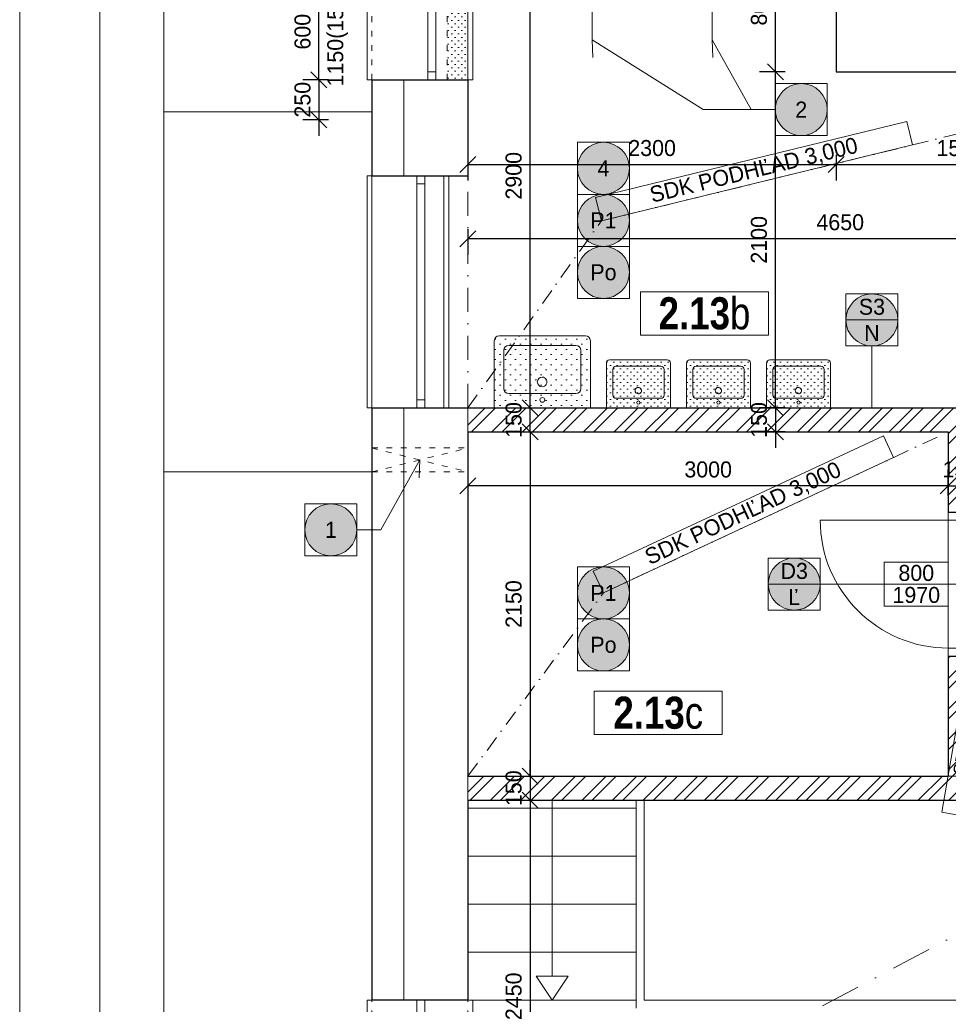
# Model space of a CAD drawing. Header units: millimetres. Extents: x -65956 to 5894746, y -14679 to 163521.
# Tile 3 of 89: x -65956 to -60156, y -6562 to -412. Entities that reach past the tile are written whole.
import ezdxf

# ---------------------------------------------------------------- set-up
doc = ezdxf.new("R2010")
doc.units = ezdxf.units.MM
for name, pattern in [('__$$DASHDOT$$', [10.01, 5, -2.5, 0.01, -2.5]), ('ACAD_ISO03W100', [30, 12, -18]), ('ČERCHOVANÁ', [1, 0.5, -0.25, 0, -0.25])]:
    doc.linetypes.add(name, pattern=pattern)
doc.layers.get('0').update_dxf_attribs({"lineweight": 5})
doc.layers.get('Defpoints').update_dxf_attribs({"color": 2, "lineweight": 30})
doc.layers.add('- pomocna', color=232, linetype='Continuous', lineweight=0, plot=False)
doc.layers.add('- pomocná oramovanie', color=245, linetype='Continuous', lineweight=0, plot=False)
for name, color, linetype, lineweight in [('- popis', 7, 'Continuous', 0), ('- zariadenie', 30, 'Continuous', 0), ('Bodko ciarkovana T', 200, 'ČERCHOVANÁ', 0), ('H popisky', 30, 'Continuous', 25), ('H stavba', 82, 'Continuous', 30), ('KOTY', 51, 'Continuous', 5), ('m_popis', 7, 'Continuous', 0), ('otvor', 163, 'Continuous', 5), ('RE-nove', 10, 'Continuous', 0), ('Tbč stavba', 4, 'ČERCHOVANÁ', 0), ('Tč stavba', 7, 'ACAD_ISO03W100', 5), ('VT kóty', 51, 'Continuous', 5), ('VT sanita', 210, 'Continuous', 5), ('VT šrafy', 253, 'Continuous', 9)]:
    doc.layers.add(name, color=color, linetype=linetype, lineweight=lineweight)
doc.styles.add('1-100_te_2mm_200', font='technic_.ttf', dxfattribs={"height": 200})
doc.styles.add('1-20_ce_5mm_100', font='GOTHIC.TTF', dxfattribs={"height": 100})
doc.styles.add('1-50_ce_2mm_100', font='GOTHIC.TTF', dxfattribs={"height": 100})
doc.dimstyles.new('technic_1-100', dxfattribs={"dimtxt": 200, "dimasz": 240, "dimexe": 300, "dimexo": 200, "dimgap": 100, "dimtad": 1, "dimdec": 1, "dimrnd": 0.5, "dimtxsty": '1-100_te_2mm_200', "dimblk": 'OBLIQUE', "dimcen": 2.5, "dimclrd": 256, "dimclrt": 256, "dimadec": 0, "dimazin": 0, "dimtfac": 1, "dimtdec": 1, "dimtix": 1, "dimtmove": 1, "dimatfit": 3, "dimldrblk": 'OBLIQUE', "dimfxl": 400, "dimfxlon": 1, "dimarcsym": 0})
pattern_1 = [(45, (0, -10810.44), (-95.45942, 95.45942), []), (45, (63.64, -10810.44), (-95.45942, 95.45942), [])]

# ---------------------------------------------------------------- blocks, each defined once
blk = doc.blocks.new('_Oblique')
at = {"color": 0, "linetype": 'ByBlock', "lineweight": -2}
blk.add_line((-0.5, -0.5), (0.5, 0.5), dxfattribs=at)
blk = doc.blocks.new('*D706')
at = {"layer": 'Defpoints', "color": 0, "transparency": 16777216}
for p in [(-62768, 63.3), (-60856, 63.3), (-63156, -2836.7)]:
    blk.add_point(p, dxfattribs=at)
at = {"layer": 'KOTY', "color": 0, "lineweight": -2, "transparency": 16777216}
for p, q in [((-62708, 63.3), (-62868, 63.3)), ((-62828, -2836.7), (-62668, -2836.7))]:
    blk.add_line(p, q, dxfattribs=at)
at = {"layer": 'KOTY', "lineweight": -2, "transparency": 16777216}
blk.add_line((-62768, -2836.7), (-62768, 63.3), dxfattribs=at)
at = {"layer": 'KOTY', "lineweight": -2, "transparency": 16777216, "xscale": 100, "yscale": 100, "zscale": 100}
for p, rotation in [((-62768, 63.3), 90), ((-62768, -2836.7), 270)]:
    blk.add_blockref('_Oblique', p, dxfattribs=dict(at, rotation=rotation))
at = {"layer": 'KOTY', "transparency": 16777216, "insert": (-62870.6, -1386.7), "char_height": 100, "attachment_point": 5, "rotation": 90, "style": '1-20_ce_5mm_100'}
blk.add_mtext('2900', dxfattribs=at)
blk = doc.blocks.new('*D707')
at = {"layer": 'Defpoints', "color": 0, "transparency": 16777216}
for p in [(-63156, -1386.7), (-63156, -3324.1), (-60156, -5136.7)]:
    blk.add_point(p, dxfattribs=at)
at = {"layer": 'KOTY', "color": 0, "lineweight": -2, "transparency": 16777216}
for p, q in [((-60156, -3384.1), (-60156, -3224.1)), ((-63156, -3264.1), (-63156, -3424.1))]:
    blk.add_line(p, q, dxfattribs=at)
at = {"layer": 'KOTY', "lineweight": -2, "transparency": 16777216}
blk.add_line((-60156, -3324.1), (-63156, -3324.1), dxfattribs=at)
at = {"layer": 'KOTY', "lineweight": -2, "transparency": 16777216, "xscale": 100, "yscale": 100, "zscale": 100, "rotation": 180}
blk.add_blockref('_Oblique', (-63156, -3324.1), dxfattribs=at)
at = {"layer": 'KOTY', "lineweight": -2, "transparency": 16777216, "xscale": 100, "yscale": 100, "zscale": 100}
blk.add_blockref('_Oblique', (-60156, -3324.1), dxfattribs=at)
at = {"layer": 'KOTY', "transparency": 16777216, "insert": (-61656, -3221.5), "char_height": 100, "attachment_point": 5, "style": '1-20_ce_5mm_100'}
blk.add_mtext('3000', dxfattribs=at)
blk = doc.blocks.new('*D708')
at = {"layer": 'Defpoints', "color": 0, "transparency": 16777216}
for p in [(-60856, -736.7), (-63156, -786.7), (-60856, -1316.4)]:
    blk.add_point(p, dxfattribs=at)
at = {"layer": 'KOTY', "color": 0, "lineweight": -2, "transparency": 16777216}
for p, q in [((-63156, -1256.4), (-63156, -1416.4)), ((-60856, -1256.4), (-60856, -1416.4))]:
    blk.add_line(p, q, dxfattribs=at)
at = {"layer": 'KOTY', "lineweight": -2, "transparency": 16777216}
blk.add_line((-63156, -1316.4), (-60856, -1316.4), dxfattribs=at)
at = {"layer": 'KOTY', "lineweight": -2, "transparency": 16777216, "xscale": 100, "yscale": 100, "zscale": 100, "rotation": 180}
blk.add_blockref('_Oblique', (-63156, -1316.4), dxfattribs=at)
at = {"layer": 'KOTY', "lineweight": -2, "transparency": 16777216, "xscale": 100, "yscale": 100, "zscale": 100}
blk.add_blockref('_Oblique', (-60856, -1316.4), dxfattribs=at)
at = {"layer": 'KOTY', "transparency": 16777216, "insert": (-62006, -1213.9), "char_height": 100, "attachment_point": 5, "style": '1-20_ce_5mm_100'}
blk.add_mtext('2300', dxfattribs=at)
blk = doc.blocks.new('*D709')
at = {"layer": 'Defpoints', "color": 0, "transparency": 16777216}
for p in [(-60856, -736.7), (-59306, -736.7), (-59306, -1316.4)]:
    blk.add_point(p, dxfattribs=at)
at = {"layer": 'KOTY', "color": 0, "lineweight": -2, "transparency": 16777216}
for p, q in [((-60856, -1256.4), (-60856, -1416.4)), ((-59306, -1256.4), (-59306, -1416.4))]:
    blk.add_line(p, q, dxfattribs=at)
at = {"layer": 'KOTY', "lineweight": -2, "transparency": 16777216}
blk.add_line((-60856, -1316.4), (-59306, -1316.4), dxfattribs=at)
at = {"layer": 'KOTY', "lineweight": -2, "transparency": 16777216, "xscale": 100, "yscale": 100, "zscale": 100, "rotation": 180}
blk.add_blockref('_Oblique', (-60856, -1316.4), dxfattribs=at)
at = {"layer": 'KOTY', "lineweight": -2, "transparency": 16777216, "xscale": 100, "yscale": 100, "zscale": 100}
blk.add_blockref('_Oblique', (-59306, -1316.4), dxfattribs=at)
at = {"layer": 'KOTY', "transparency": 16777216, "insert": (-60081, -1213.9), "char_height": 100, "attachment_point": 5, "style": '1-20_ce_5mm_100'}
blk.add_mtext('1550', dxfattribs=at)
blk = doc.blocks.new('*D710')
at = {"layer": 'Defpoints', "color": 0, "transparency": 16777216}
for p in [(-60706, -2836.7), (-61235.9, -2986.7), (-60706, -2986.7)]:
    blk.add_point(p, dxfattribs=at)
at = {"layer": 'KOTY', "lineweight": -2, "transparency": 16777216}
for p, q in [((-61235.9, -2836.7), (-61235.9, -2736.7)), ((-61235.9, -2836.7), (-61235.9, -2986.7)), ((-61235.9, -2986.7), (-61235.9, -3086.7))]:
    blk.add_line(p, q, dxfattribs=at)
at = {"layer": 'KOTY', "color": 0, "lineweight": -2, "transparency": 16777216}
for p, q in [((-61175.9, -2836.7), (-61335.9, -2836.7)), ((-61175.9, -2986.7), (-61335.9, -2986.7))]:
    blk.add_line(p, q, dxfattribs=at)
at = {"layer": 'KOTY', "lineweight": -2, "transparency": 16777216, "xscale": 100, "yscale": 100, "zscale": 100}
for p, rotation in [((-61235.9, -2836.7), 270), ((-61235.9, -2986.7), 90)]:
    blk.add_blockref('_Oblique', p, dxfattribs=dict(at, rotation=rotation))
at = {"layer": 'KOTY', "transparency": 16777216, "insert": (-61338.5, -2911.7), "char_height": 100, "attachment_point": 5, "rotation": 90, "style": '1-20_ce_5mm_100'}
blk.add_mtext('150', dxfattribs=at)
blk = doc.blocks.new('*D711')
at = {"layer": 'Defpoints', "color": 0, "transparency": 16777216}
for p in [(-63156, -2986.7), (-63156, -5136.7), (-62768, -5136.7)]:
    blk.add_point(p, dxfattribs=at)
at = {"layer": 'KOTY', "color": 0, "lineweight": -2, "transparency": 16777216}
for p, q in [((-62828, -2986.7), (-62668, -2986.7)), ((-62828, -5136.7), (-62668, -5136.7))]:
    blk.add_line(p, q, dxfattribs=at)
at = {"layer": 'KOTY', "lineweight": -2, "transparency": 16777216}
blk.add_line((-62768, -2986.7), (-62768, -5136.7), dxfattribs=at)
at = {"layer": 'KOTY', "lineweight": -2, "transparency": 16777216, "xscale": 100, "yscale": 100, "zscale": 100}
for p, rotation in [((-62768, -2986.7), 90), ((-62768, -5136.7), 270)]:
    blk.add_blockref('_Oblique', p, dxfattribs=dict(at, rotation=rotation))
at = {"layer": 'KOTY', "transparency": 16777216, "insert": (-62870.6, -4061.7), "char_height": 100, "attachment_point": 5, "rotation": 90, "style": '1-20_ce_5mm_100'}
blk.add_mtext('2150', dxfattribs=at)
blk = doc.blocks.new('*D712')
at = {"layer": 'Defpoints', "color": 0, "transparency": 16777216}
for p in [(-63156, -5136.7), (-63156, -5286.7), (-62768, -5286.7)]:
    blk.add_point(p, dxfattribs=at)
at = {"layer": 'KOTY', "lineweight": -2, "transparency": 16777216}
for p, q in [((-62768, -5136.7), (-62768, -5036.7)), ((-62768, -5136.7), (-62768, -5286.7)), ((-62768, -5286.7), (-62768, -5386.7))]:
    blk.add_line(p, q, dxfattribs=at)
at = {"layer": 'KOTY', "color": 0, "lineweight": -2, "transparency": 16777216}
for p, q in [((-62828, -5136.7), (-62668, -5136.7)), ((-62828, -5286.7), (-62668, -5286.7))]:
    blk.add_line(p, q, dxfattribs=at)
at = {"layer": 'KOTY', "lineweight": -2, "transparency": 16777216, "xscale": 100, "yscale": 100, "zscale": 100}
for p, rotation in [((-62768, -5136.7), 270), ((-62768, -5286.7), 90)]:
    blk.add_blockref('_Oblique', p, dxfattribs=dict(at, rotation=rotation))
at = {"layer": 'KOTY', "transparency": 16777216, "insert": (-62870.6, -5211.7), "char_height": 100, "attachment_point": 5, "rotation": 90, "style": '1-20_ce_5mm_100'}
blk.add_mtext('150', dxfattribs=at)
blk = doc.blocks.new('*D713')
at = {"layer": 'Defpoints', "color": 0, "transparency": 16777216}
for p in [(-63156, -5286.7), (-63156, -7736.7), (-62768, -7736.7)]:
    blk.add_point(p, dxfattribs=at)
at = {"layer": 'KOTY', "color": 0, "lineweight": -2, "transparency": 16777216}
for p, q in [((-62828, -5286.7), (-62668, -5286.7)), ((-62828, -7736.7), (-62668, -7736.7))]:
    blk.add_line(p, q, dxfattribs=at)
at = {"layer": 'KOTY', "lineweight": -2, "transparency": 16777216}
blk.add_line((-62768, -5286.7), (-62768, -7736.7), dxfattribs=at)
at = {"layer": 'KOTY', "lineweight": -2, "transparency": 16777216, "xscale": 100, "yscale": 100, "zscale": 100}
for p, rotation in [((-62768, -5286.7), 90), ((-62768, -7736.7), 270)]:
    blk.add_blockref('_Oblique', p, dxfattribs=dict(at, rotation=rotation))
at = {"layer": 'KOTY', "transparency": 16777216, "insert": (-62870.6, -6511.7), "char_height": 100, "attachment_point": 5, "rotation": 90, "style": '1-20_ce_5mm_100'}
blk.add_mtext('2450', dxfattribs=at)
blk = doc.blocks.new('*T457')
at = {"layer": 'Defpoints', "color": 8, "linetype": 'ByBlock', "lineweight": 0, "transparency": 16777216}
for p, q in [((0, 0), (800, 0)), ((0, 0), (0, -270.7)), ((800, 0), (800, -270.7)), ((0, -270.7), (800, -270.7))]:
    blk.add_line(p, q, dxfattribs=at)
at = {"layer": 'H popisky', "color": 0, "transparency": 16777216, "insert": (400, -135.3), "char_height": 200, "width": 796, "attachment_point": 5, "style": '1-50_ce_2mm_100'}
blk.add_mtext('{\\fTechnicLite|b1|i0|c2|p2;\\C256;2.13\\fArial Narrow|b0|i0|c238|p34;c}', dxfattribs=at)
blk = doc.blocks.new('*D741')
at = {"layer": 'Defpoints', "color": 0, "transparency": 16777216}
for p in [(-64086.7, -186.7), (-63756, -186.7), (-63756, -786.7)]:
    blk.add_point(p, dxfattribs=at)
at = {"layer": 'KOTY', "lineweight": -2, "transparency": 16777216}
for p, q in [((-64086.7, -186.7), (-64086.7, -86.7)), ((-64086.7, -786.7), (-64086.7, -186.7)), ((-64086.7, -786.7), (-64086.7, -886.7))]:
    blk.add_line(p, q, dxfattribs=at)
at = {"layer": 'KOTY', "color": 0, "lineweight": -2, "transparency": 16777216}
for p, q in [((-64026.7, -186.7), (-64186.7, -186.7)), ((-64026.7, -786.7), (-64186.7, -786.7))]:
    blk.add_line(p, q, dxfattribs=at)
at = {"layer": 'KOTY', "lineweight": -2, "transparency": 16777216, "xscale": 100, "yscale": 100, "zscale": 100}
for p, rotation in [((-64086.7, -186.7), 270), ((-64086.7, -786.7), 90)]:
    blk.add_blockref('_Oblique', p, dxfattribs=dict(at, rotation=rotation))
at = {"layer": 'KOTY', "transparency": 16777216, "char_height": 100, "attachment_point": 5, "rotation": 90, "style": '1-20_ce_5mm_100'}
for s, insert in [('1150(1500)', (-63970, -486.7)), ('600', (-64189.2, -486.7))]:
    blk.add_mtext(s, dxfattribs=dict(at, insert=insert))
blk = doc.blocks.new('*D743')
at = {"layer": 'Defpoints', "color": 0, "transparency": 16777216}
for p in [(-63756, -786.7), (-64086.7, -1036.7), (-63156, -1036.7)]:
    blk.add_point(p, dxfattribs=at)
at = {"layer": 'KOTY', "lineweight": -2, "transparency": 16777216}
for p, q in [((-64086.7, -786.7), (-64086.7, -686.7)), ((-64086.7, -786.7), (-64086.7, -1036.7)), ((-64086.7, -1036.7), (-64086.7, -1136.7))]:
    blk.add_line(p, q, dxfattribs=at)
at = {"layer": 'KOTY', "color": 0, "lineweight": -2, "transparency": 16777216}
for p, q in [((-64026.7, -786.7), (-64186.7, -786.7)), ((-64026.7, -1036.7), (-64186.7, -1036.7))]:
    blk.add_line(p, q, dxfattribs=at)
at = {"layer": 'KOTY', "lineweight": -2, "transparency": 16777216, "xscale": 100, "yscale": 100, "zscale": 100}
for p, rotation in [((-64086.7, -786.7), 270), ((-64086.7, -1036.7), 90)]:
    blk.add_blockref('_Oblique', p, dxfattribs=dict(at, rotation=rotation))
at = {"layer": 'KOTY', "transparency": 16777216, "insert": (-64189.2, -911.7), "char_height": 100, "attachment_point": 5, "rotation": 90, "style": '1-20_ce_5mm_100'}
blk.add_mtext('250', dxfattribs=at)
blk = doc.blocks.new('u 600x450')
for p, q in [((300, 0), (-300, 0)), ((-300, 0), (-300, -420)), ((300, -420), (300, 0)), ((-240, -120), (-240, -360)), ((210, -90), (-210, -90)), ((240, -360), (240, -120)), ((-210, -390), (210, -390)), ((-270, -450), (270, -450))]:
    blk.add_line(p, q)
blk.add_circle((0, -50), 15)
for centre, start, end in [((-210, -120), 90, 180), ((210, -120), 360, 90), ((-210, -360), 180, 270), ((210, -360), 270, 360), ((-270, -420), 180, 270), ((270, -420), 270, 360)]:
    blk.add_arc(centre, 30, start, end)
for start_param, end_param in [(4.457203, 7.598795), (1.31561, 4.457203)]:
    blk.add_ellipse((-1.3, -162.4), major_axis=(-29, -7.6), ratio=1, start_param=start_param, end_param=end_param)
blk = doc.blocks.new('*D759')
at = {"layer": 'Defpoints', "color": 0, "transparency": 16777216}
for p in [(-61235.9, -736.7), (-60856, -736.7), (-60706, -2836.7)]:
    blk.add_point(p, dxfattribs=at)
at = {"layer": 'KOTY', "color": 0, "lineweight": -2, "transparency": 16777216}
for p, q in [((-61175.9, -736.7), (-61335.9, -736.7)), ((-61175.9, -2836.7), (-61335.9, -2836.7))]:
    blk.add_line(p, q, dxfattribs=at)
at = {"layer": 'KOTY', "lineweight": -2, "transparency": 16777216}
blk.add_line((-61235.9, -2836.7), (-61235.9, -736.7), dxfattribs=at)
at = {"layer": 'KOTY', "lineweight": -2, "transparency": 16777216, "xscale": 100, "yscale": 100, "zscale": 100}
for p, rotation in [((-61235.9, -736.7), 90), ((-61235.9, -2836.7), 270)]:
    blk.add_blockref('_Oblique', p, dxfattribs=dict(at, rotation=rotation))
at = {"layer": 'KOTY', "transparency": 16777216, "insert": (-61338.5, -1786.7), "char_height": 100, "attachment_point": 5, "rotation": 90, "style": '1-20_ce_5mm_100'}
blk.add_mtext('2100', dxfattribs=at)
blk = doc.blocks.new('*D760')
at = {"layer": 'Defpoints', "color": 0, "transparency": 16777216}
for p in [(-61235.9, 63.3), (-60856, 63.3), (-60856, -736.7)]:
    blk.add_point(p, dxfattribs=at)
at = {"layer": 'KOTY', "color": 0, "lineweight": -2, "transparency": 16777216}
for p, q in [((-61175.9, 63.3), (-61335.9, 63.3)), ((-61175.9, -736.7), (-61335.9, -736.7))]:
    blk.add_line(p, q, dxfattribs=at)
at = {"layer": 'KOTY', "lineweight": -2, "transparency": 16777216}
blk.add_line((-61235.9, -736.7), (-61235.9, 63.3), dxfattribs=at)
at = {"layer": 'KOTY', "lineweight": -2, "transparency": 16777216, "xscale": 100, "yscale": 100, "zscale": 100}
for p, rotation in [((-61235.9, 63.3), 90), ((-61235.9, -736.7), 270)]:
    blk.add_blockref('_Oblique', p, dxfattribs=dict(at, rotation=rotation))
at = {"layer": 'KOTY', "transparency": 16777216, "insert": (-61338.5, -336.7), "char_height": 100, "attachment_point": 5, "rotation": 90, "style": '1-20_ce_5mm_100'}
blk.add_mtext('800', dxfattribs=at)
blk = doc.blocks.new('*D761')
at = {"layer": 'Defpoints', "color": 0, "transparency": 16777216}
for p in [(-58506, -736.7), (-63156, -786.7), (-63156, -1780.2)]:
    blk.add_point(p, dxfattribs=at)
at = {"layer": 'KOTY', "color": 0, "lineweight": -2, "transparency": 16777216}
for p, q in [((-63156, -1720.2), (-63156, -1880.2)), ((-58506, -1720.2), (-58506, -1880.2))]:
    blk.add_line(p, q, dxfattribs=at)
at = {"layer": 'KOTY', "lineweight": -2, "transparency": 16777216}
blk.add_line((-58506, -1780.2), (-63156, -1780.2), dxfattribs=at)
at = {"layer": 'KOTY', "lineweight": -2, "transparency": 16777216, "xscale": 100, "yscale": 100, "zscale": 100, "rotation": 180}
blk.add_blockref('_Oblique', (-63156, -1780.2), dxfattribs=at)
at = {"layer": 'KOTY', "lineweight": -2, "transparency": 16777216, "xscale": 100, "yscale": 100, "zscale": 100}
blk.add_blockref('_Oblique', (-58506, -1780.2), dxfattribs=at)
at = {"layer": 'KOTY', "transparency": 16777216, "insert": (-60831, -1677.6), "char_height": 100, "attachment_point": 5, "style": '1-20_ce_5mm_100'}
blk.add_mtext('4650', dxfattribs=at)
blk = doc.blocks.new('*T775')
at = {"layer": 'Defpoints', "color": 8, "linetype": 'ByBlock', "lineweight": 0, "transparency": 16777216}
for p, q in [((0, 274.7), (400, 274.7)), ((0, 0), (0, 274.7)), ((400, 0), (400, 274.7)), ((0, 137.3), (400, 137.3)), ((0, 0), (400, 0))]:
    blk.add_line(p, q, dxfattribs=at)
at = {"layer": 'VT kóty', "color": 0, "transparency": 16777216, "char_height": 100, "width": 396, "attachment_point": 5, "style": '1-50_ce_2mm_100'}
for s, insert in [('800', (200, 206)), ('1970', (200, 68.7))]:
    blk.add_mtext(s, dxfattribs=dict(at, insert=insert))
blk = doc.blocks.new('*T776')
at = {"layer": 'Defpoints', "color": 8, "linetype": 'ByBlock', "lineweight": 0, "transparency": 16777216}
for p, q in [((0, 0), (324.9, 0)), ((0, 0), (0, -324.9)), ((324.9, 0), (324.9, -324.9)), ((0, -162.5), (324.9, -162.5)), ((0, -324.9), (324.9, -324.9))]:
    blk.add_line(p, q, dxfattribs=at)
at = {"layer": 'VT kóty', "color": 0, "transparency": 16777216, "char_height": 100, "width": 320.944, "attachment_point": 5, "style": '1-50_ce_2mm_100'}
for s, insert in [('D3', (162.5, -81.2)), ('Ľ', (162.5, -243.7))]:
    blk.add_mtext(s, dxfattribs=dict(at, insert=insert))
blk = doc.blocks.new('*T783')
at = {"layer": 'Defpoints', "color": 8, "linetype": 'ByBlock', "lineweight": 0, "transparency": 16777216}
for p, q in [((0, 0), (324.9, 0)), ((0, 0), (0, -324.9)), ((324.9, 0), (324.9, -324.9)), ((0, -162.5), (324.9, -162.5)), ((0, -324.9), (324.9, -324.9))]:
    blk.add_line(p, q, dxfattribs=at)
at = {"layer": 'VT kóty', "color": 0, "transparency": 16777216, "char_height": 100, "width": 320.944, "attachment_point": 5, "style": '1-50_ce_2mm_100'}
for s, insert in [('S3', (162.5, -81.2)), ('N', (162.5, -243.7))]:
    blk.add_mtext(s, dxfattribs=dict(at, insert=insert))
blk = doc.blocks.new('*D790')
at = {"layer": 'Defpoints', "color": 0, "transparency": 16777216}
for p in [(-63156, -2836.7), (-62768, -2836.7), (-63156, -2986.7)]:
    blk.add_point(p, dxfattribs=at)
at = {"layer": 'KOTY', "lineweight": -2, "transparency": 16777216}
for p, q in [((-62768, -2836.7), (-62768, -2736.7)), ((-62768, -2986.7), (-62768, -2836.7)), ((-62768, -2986.7), (-62768, -3086.7))]:
    blk.add_line(p, q, dxfattribs=at)
at = {"layer": 'KOTY', "color": 0, "lineweight": -2, "transparency": 16777216}
for p, q in [((-62828, -2836.7), (-62668, -2836.7)), ((-62828, -2986.7), (-62668, -2986.7))]:
    blk.add_line(p, q, dxfattribs=at)
at = {"layer": 'KOTY', "lineweight": -2, "transparency": 16777216, "xscale": 100, "yscale": 100, "zscale": 100}
for p, rotation in [((-62768, -2836.7), 270), ((-62768, -2986.7), 90)]:
    blk.add_blockref('_Oblique', p, dxfattribs=dict(at, rotation=rotation))
at = {"layer": 'KOTY', "transparency": 16777216, "insert": (-62870.6, -2911.7), "char_height": 100, "attachment_point": 5, "rotation": 90, "style": '1-20_ce_5mm_100'}
blk.add_mtext('150', dxfattribs=at)
blk = doc.blocks.new('*D791')
at = {"layer": 'Defpoints', "color": 0, "transparency": 16777216}
for p in [(-60006, -2986.7), (-60006, -3324.1), (-60156, -5136.7)]:
    blk.add_point(p, dxfattribs=at)
at = {"layer": 'KOTY', "color": 0, "lineweight": -2, "transparency": 16777216}
for p, q in [((-60156, -3384.1), (-60156, -3224.1)), ((-60006, -3264.1), (-60006, -3424.1))]:
    blk.add_line(p, q, dxfattribs=at)
at = {"layer": 'KOTY', "lineweight": -2, "transparency": 16777216}
for p, q in [((-60156, -3324.1), (-60256, -3324.1)), ((-60156, -3324.1), (-60006, -3324.1)), ((-60006, -3324.1), (-59906, -3324.1))]:
    blk.add_line(p, q, dxfattribs=at)
at = {"layer": 'KOTY', "lineweight": -2, "transparency": 16777216, "xscale": 100, "yscale": 100, "zscale": 100}
blk.add_blockref('_Oblique', (-60156, -3324.1), dxfattribs=at)
at = {"layer": 'KOTY', "lineweight": -2, "transparency": 16777216, "xscale": 100, "yscale": 100, "zscale": 100, "rotation": 180}
blk.add_blockref('_Oblique', (-60006, -3324.1), dxfattribs=at)
at = {"layer": 'KOTY', "transparency": 16777216, "insert": (-60081, -3221.5), "char_height": 100, "attachment_point": 5, "style": '1-20_ce_5mm_100'}
blk.add_mtext('150', dxfattribs=at)
blk = doc.blocks.new('*T803')
at = {"layer": 'Defpoints', "color": 8, "linetype": 'ByBlock', "lineweight": 0, "transparency": 16777216}
for p, q in [((0, 0), (800, 0)), ((0, 0), (0, -270.7)), ((800, 0), (800, -270.7)), ((0, -270.7), (800, -270.7))]:
    blk.add_line(p, q, dxfattribs=at)
at = {"layer": 'H popisky', "color": 0, "transparency": 16777216, "insert": (400, -135.3), "char_height": 200, "width": 796, "attachment_point": 5, "style": '1-50_ce_2mm_100'}
blk.add_mtext('{\\fTechnicLite|b1|i0|c2|p2;\\C256;2.13\\fArial Narrow|b0|i0|c238|p34;b}', dxfattribs=at)
blk = doc.blocks.new('*T817')
at = {"layer": 'Defpoints', "color": 8, "linetype": 'ByBlock', "lineweight": 0, "transparency": 16777216}
for p, q in [((0, 0), (324.9, 0)), ((0, 0), (0, -324.9)), ((324.9, 0), (324.9, -324.9)), ((0, -324.9), (324.9, -324.9))]:
    blk.add_line(p, q, dxfattribs=at)
at = {"layer": '- popis', "color": 0, "transparency": 16777216, "insert": (162.5, -162.5), "char_height": 100, "width": 320.944, "attachment_point": 5, "style": '1-50_ce_2mm_100'}
blk.add_mtext('Po', dxfattribs=at)
blk = doc.blocks.new('*T818')
at = {"layer": 'Defpoints', "color": 8, "linetype": 'ByBlock', "lineweight": 0, "transparency": 16777216}
for p, q in [((0, 0), (324.9, 0)), ((0, 0), (0, -324.9)), ((324.9, 0), (324.9, -324.9)), ((0, -324.9), (324.9, -324.9))]:
    blk.add_line(p, q, dxfattribs=at)
at = {"layer": '- popis', "color": 0, "transparency": 16777216, "insert": (162.5, -162.5), "char_height": 100, "width": 320.944, "attachment_point": 5, "style": '1-50_ce_2mm_100'}
blk.add_mtext('P1', dxfattribs=at)
blk = doc.blocks.new('*T819')
at = {"layer": 'Defpoints', "color": 8, "linetype": 'ByBlock', "lineweight": 0, "transparency": 16777216}
for p, q in [((0, 0), (324.9, 0)), ((0, 0), (0, -324.9)), ((324.9, 0), (324.9, -324.9)), ((0, -324.9), (324.9, -324.9))]:
    blk.add_line(p, q, dxfattribs=at)
at = {"layer": '- popis', "color": 0, "transparency": 16777216, "insert": (162.5, -162.5), "char_height": 100, "width": 320.944, "attachment_point": 5, "style": '1-50_ce_2mm_100'}
blk.add_mtext('Po', dxfattribs=at)
blk = doc.blocks.new('*T820')
at = {"layer": 'Defpoints', "color": 8, "linetype": 'ByBlock', "lineweight": 0, "transparency": 16777216}
for p, q in [((0, 0), (324.9, 0)), ((0, 0), (0, -324.9)), ((324.9, 0), (324.9, -324.9)), ((0, -324.9), (324.9, -324.9))]:
    blk.add_line(p, q, dxfattribs=at)
at = {"layer": '- popis', "color": 0, "transparency": 16777216, "insert": (162.5, -162.5), "char_height": 100, "width": 320.944, "attachment_point": 5, "style": '1-50_ce_2mm_100'}
blk.add_mtext('P1', dxfattribs=at)
blk = doc.blocks.new('*T823')
at = {"layer": 'Defpoints', "color": 8, "linetype": 'ByBlock', "lineweight": 0, "transparency": 16777216}
for p, q in [((-147.8, 25.4), (117.5, 1567)), ((0, 0), (265.3, 1541.6)), ((265.3, 1541.6), (117.5, 1567)), ((0, 0), (-147.8, 25.4))]:
    blk.add_line(p, q, dxfattribs=at)
at = {"layer": 'm_popis', "color": 0, "transparency": 16777216, "insert": (58.8, 783.5), "char_height": 80, "width": 1560.268, "attachment_point": 5, "rotation": 80.2337, "style": '1-50_ce_2mm_100'}
blk.add_mtext('SDK PODHĽAD 3,000', dxfattribs=at)
blk = doc.blocks.new('*T824')
at = {"layer": 'Defpoints', "color": 8, "linetype": 'ByBlock', "lineweight": 0, "transparency": 16777216}
for p, q in [((-35.6, 145.7), (1907.4, 619.9)), ((1943, 474.2), (1907.4, 619.9)), ((0, 0), (1943, 474.2)), ((0, 0), (-35.6, 145.7))]:
    blk.add_line(p, q, dxfattribs=at)
at = {"layer": 'm_popis', "color": 0, "transparency": 16777216, "insert": (953.7, 310), "char_height": 100, "width": 1996, "attachment_point": 5, "rotation": 13.71547, "style": '1-50_ce_2mm_100'}
blk.add_mtext('SDK PODHĽAD 3,000', dxfattribs=at)
blk = doc.blocks.new('*T825')
at = {"layer": 'Defpoints', "color": 8, "linetype": 'ByBlock', "lineweight": 0, "transparency": 16777216}
for p, q in [((-63.4, 135.9), (1749, 981.7)), ((1812.4, 845.7), (1749, 981.7)), ((0, 0), (1812.4, 845.7)), ((0, 0), (-63.4, 135.9))]:
    blk.add_line(p, q, dxfattribs=at)
at = {"layer": 'm_popis', "color": 0, "transparency": 16777216, "insert": (874.5, 490.8), "char_height": 100, "width": 1996, "attachment_point": 5, "rotation": 25.01551, "style": '1-50_ce_2mm_100'}
blk.add_mtext('SDK PODHĽAD 3,000', dxfattribs=at)
blk = doc.blocks.new('*T833')
at = {"layer": 'Defpoints', "color": 8, "linetype": 'ByBlock', "lineweight": 0, "transparency": 16777216}
for p, q in [((0, 0), (324.9, 0)), ((0, 0), (0, -324.9)), ((324.9, 0), (324.9, -324.9)), ((0, -324.9), (324.9, -324.9))]:
    blk.add_line(p, q, dxfattribs=at)
at = {"layer": '- popis', "color": 0, "transparency": 16777216, "insert": (162.5, -162.5), "char_height": 100, "width": 320.944, "attachment_point": 5, "style": '1-50_ce_2mm_100'}
blk.add_mtext('1', dxfattribs=at)
blk = doc.blocks.new('*T835')
at = {"layer": 'Defpoints', "color": 8, "linetype": 'ByBlock', "lineweight": 0, "transparency": 16777216}
for p, q in [((0, 0), (324.9, 0)), ((0, 0), (0, -324.9)), ((324.9, 0), (324.9, -324.9)), ((0, -324.9), (324.9, -324.9))]:
    blk.add_line(p, q, dxfattribs=at)
at = {"layer": '- popis', "color": 0, "transparency": 16777216, "insert": (162.5, -162.5), "char_height": 100, "width": 320.944, "attachment_point": 5, "style": '1-50_ce_2mm_100'}
blk.add_mtext('2', dxfattribs=at)
blk = doc.blocks.new('*T837')
at = {"layer": 'Defpoints', "color": 8, "linetype": 'ByBlock', "lineweight": 0, "transparency": 16777216}
for p, q in [((0, 0), (324.9, 0)), ((0, 0), (0, -324.9)), ((324.9, 0), (324.9, -324.9)), ((0, -324.9), (324.9, -324.9))]:
    blk.add_line(p, q, dxfattribs=at)
at = {"layer": '- popis', "color": 0, "transparency": 16777216, "insert": (162.5, -162.5), "char_height": 100, "width": 320.944, "attachment_point": 5, "style": '1-50_ce_2mm_100'}
blk.add_mtext('4', dxfattribs=at)
blk = doc.blocks.new('cxyvyxcvcx')
at = {"layer": '- pomocná oramovanie'}
for points in [[(-136218.3, -52983.4), (-178218.3, -52983.4), (-178218.3, -23283.4), (-136218.3, -23283.4)], [(-137118.3, -52083.4), (-177318.3, -52083.4), (-177318.3, -24183.4), (-137118.3, -24183.4)]]:
    blk.add_lwpolyline(points, close=True, dxfattribs=at)
blk.add_lwpolyline([(-136718.3, -52483.4), (-177718.3, -52483.4), (-177718.3, -23783.4), (-136718.3, -23783.4)], close=True)

msp = doc.modelspace()

# ---------------------------------------------------------------- hatches: boundary and pattern name
at = {"layer": 'RE-nove'}
h = msp.add_hatch(dxfattribs=at)
h.set_pattern_fill('OMITKA', color=256, scale=30, angle=-180)
h.set_pattern_definition([(225, (0, -10810.44), (21.213203, -21.213203), [0, -30])])
h.paths.add_polyline_path([(-63156.01, -186.67), (-63286.01, -186.67), (-63286.01, -786.67), (-63156.01, -786.67)])
for points in [[(-60911.96, -973.03, 1), (-61236.91, -973.03, 1)], [(-62147.58, -1340.14, 1), (-62472.53, -1340.14, 1)], [(-62147.58, -1665.08, 1), (-62472.53, -1665.08, 1)], [(-62147.58, -1990.03, 1), (-62472.53, -1990.03, 1)], [(-60795.66, -2286.69, 1), (-60470.71, -2286.69, 1)], [(-63850.1, -3598.03, 1), (-64175.05, -3598.03, 1)], [(-60956.01, -3936.81, 1), (-61280.95, -3936.81, 1)], [(-62147.58, -3991.83, 1), (-62472.53, -3991.83, 1)], [(-62147.58, -4316.77, 1), (-62472.53, -4316.77, 1)]]:
    msp.add_hatch(color=256, dxfattribs=at).paths.add_polyline_path(points)
h = msp.add_hatch(dxfattribs=at)
h.set_pattern_fill('OMITKA', color=256, scale=45, angle=-180)
h.set_pattern_definition([(225, (35655.24, -20353.96), (31.819805, -31.819805), [0, -45])])
h.paths.add_polyline_path([(-62391.73, -2416.67, 0.4142136), (-62421.73, -2386.67), (-62961.73, -2386.67, 0.4142136), (-62991.73, -2416.67), (-62991.73, -2836.67), (-62391.73, -2836.67)])
h = msp.add_hatch(dxfattribs=at)
h.set_pattern_fill('OMITKA', color=256, scale=30, angle=-180)
h.set_pattern_definition([(225, (3472.918, -14514.863), (21.213203, -21.213203), [0, -30])])
h.paths.add_polyline_path([(-61891.73, -2556.67, 0.4142136), (-61911.73, -2536.67), (-62271.73, -2536.67, 0.4142136), (-62291.73, -2556.67), (-62291.73, -2836.67), (-61891.73, -2836.67)])
h = msp.add_hatch(dxfattribs=at)
h.set_pattern_fill('OMITKA', color=256, scale=30, angle=-180)
h.set_pattern_definition([(225, (3972.918, -14514.863), (21.213203, -21.213203), [0, -30])])
h.paths.add_polyline_path([(-61391.73, -2556.67, 0.4142136), (-61411.73, -2536.67), (-61771.73, -2536.67, 0.4142136), (-61791.73, -2556.67), (-61791.73, -2836.67), (-61391.73, -2836.67)])
h = msp.add_hatch(dxfattribs=at)
h.set_pattern_fill('OMITKA', color=256, scale=30, angle=-180)
h.set_pattern_definition([(225, (4472.918, -14514.863), (21.213203, -21.213203), [0, -30])])
h.paths.add_polyline_path([(-60891.73, -2556.67, 0.4142136), (-60911.73, -2536.67), (-61271.73, -2536.67, 0.4142136), (-61291.73, -2556.67), (-61291.73, -2836.67), (-60891.73, -2836.67)])
h = msp.add_hatch(dxfattribs=at)
h.set_pattern_fill('ZDIVO-OBECNE', color=256, scale=45, style=0)
h.set_pattern_definition(pattern_1)
h.paths.add_polyline_path([(-63156.01, -2836.67), (-63156.01, -2986.67), (-60156.01, -2986.67), (-60156.01, -3486.67), (-60006.01, -3486.67), (-60006.01, -2986.67), (-59556.01, -2986.67), (-59556.01, -2836.67)])
h.paths.add_polyline_path([(-58506.01, -2836.67), (-58656.01, -2836.67), (-58656.01, -2986.67), (-58506.01, -2986.67)])
h.paths.add_polyline_path([(-60006.01, -4386.67), (-60156.01, -4386.67), (-60156.01, -5136.67), (-60006.01, -5136.67)])
at = {"layer": 'VT šrafy'}
h = msp.add_hatch(dxfattribs=at)
h.set_pattern_fill('ZDIVO-OBECNE', color=256, scale=45, style=0)
h.set_pattern_definition(pattern_1)
h.paths.add_polyline_path([(-63156.01, -5136.67), (-63156.01, -5286.67), (-59606.01, -5286.67), (-59606.01, -5136.67), (-60006.01, -5136.67), (-60156.01, -5136.67)])
h.paths.add_polyline_path([(-58706.01, -5136.67), (-58706.01, -5286.67), (-58506.01, -5286.67), (-58506.01, -5136.67)])

# ---------------------------------------------------------------- linework, layer by layer
at = {"layer": '- pomocna'}
msp.add_lwpolyline([(-63306.01, -2836.67), (-58506.01, -2836.67), (-58506.01, -1636.67), (-59306.01, -1636.67), (-59306.01, -1536.67), (-58506.01, -1536.67), (-58506.01, -736.67), (-60798.91, -736.67), (-60856.01, -736.67), (-60856.01, 63.33), (-63156.01, 63.33), (-63156.01, -1386.67), (-63306.01, -1386.67), (-63306.01, -2836.67)], dxfattribs=at)
msp.add_lwpolyline([(-63156.01, -5136.67), (-60156.01, -5136.67), (-60156.01, -2986.67), (-63156.01, -2986.67)], close=True, dxfattribs=at)
at = {"layer": '- zariadenie'}
for p, q in [((-62381.01, 63.33), (-62381.01, -536.67)), ((-61631.01, 63.33), (-61631.01, -536.67))]:
    msp.add_line(p, q, dxfattribs=at)
at = {"linetype": 'Continuous'}
for p, q in [((-63556.01, -786.67), (-63556.01, -1386.67)), ((-63556.01, -2836.67), (-63556.01, -6536.67)), ((-62106.01, -5286.67), (-62106.01, -6586.67)), ((-62056.01, -5286.67), (-62056.01, -6536.67)), ((-62631.01, -6536.67), (-62731.01, -6386.67)), ((-62631.01, -6536.67), (-62531.01, -6386.67)), ((-62056.01, -6536.67), (-59656.01, -6536.67))]:
    msp.add_line(p, q, dxfattribs=at)
for p, q in [((-63156.01, -2986.67), (-63156.01, -2836.67)), ((-63156.01, -5286.67), (-63156.01, -5136.67)), ((-60006.01, -5136.67), (-60156.01, -5136.67)), ((-62631.01, -5286.67), (-62631.01, -6386.67)), ((-62106.01, -5336.67), (-63156.01, -5336.67)), ((-62106.01, -5636.67), (-63156.01, -5636.67)), ((-62106.01, -5936.67), (-63156.01, -5936.67)), ((-62106.01, -6236.67), (-63156.01, -6236.67)), ((-62731.01, -6386.67), (-62531.01, -6386.67)), ((-62631.01, -6386.67), (-62631.01, -6386.67)), ((-62106.01, -6536.67), (-63156.01, -6536.67))]:
    msp.add_line(p, q)
msp.add_lwpolyline([(-65056.01, -986.67), (-63756.01, -986.67), (-63756.01, -3236.67), (-65056.01, -3236.67)], close=True, dxfattribs=at)
at = {"layer": 'Bodko ciarkovana T', "ltscale": 200}
for p, q in [((-62323.06, -1668.26), (-58506.01, -736.67)), ((-63156.01, -2836.67), (-62323.06, -1668.26)), ((-62310.06, -3991.83), (-60156.01, -2986.67)), ((-63156.01, -5136.67), (-62310.06, -3991.83))]:
    msp.add_line(p, q, dxfattribs=at)
at = {"layer": 'H stavba'}
for p, q in [((-60856.01, 63.33), (-60856.01, -736.67)), ((-60856.01, -736.67), (-58506.01, -736.67)), ((-63756.01, -786.67), (-63156.01, -786.67)), ((-63756.01, -786.67), (-63756.01, -1386.67)), ((-63156.01, -786.67), (-63156.01, -1386.67)), ((-63756.01, -1386.67), (-63156.01, -1386.67)), ((-63756.01, -2836.67), (-63156.01, -2836.67)), ((-63756.01, -2836.67), (-63756.01, -6536.67)), ((-63156.01, -2836.67), (-59556.01, -2836.67)), ((-63156.01, -2986.67), (-63156.01, -5136.67)), ((-63156.01, -2986.67), (-60156.01, -2986.67)), ((-60156.01, -2986.67), (-60156.01, -3486.67)), ((-60156.01, -3486.67), (-60006.01, -3486.67)), ((-60156.01, -4386.67), (-60006.01, -4386.67)), ((-60156.01, -4386.67), (-60156.01, -5136.67)), ((-63156.01, -5136.67), (-60156.01, -5136.67)), ((-63156.01, -5286.67), (-59606.01, -5286.67)), ((-63156.01, -5286.67), (-63156.01, -6536.67)), ((-63156.01, -6536.67), (-63756.01, -6536.67))]:
    msp.add_line(p, q, dxfattribs=at)
at = {"layer": 'otvor'}
for p, q in [((-63406.01, -186.67), (-63406.01, -786.67)), ((-63356.01, -186.67), (-63356.01, -786.67)), ((-63406.01, -736.67), (-63356.01, -736.67)), ((-63476.01, -1386.67), (-63476.01, -2836.67)), ((-63426.01, -1386.67), (-63426.01, -2836.67)), ((-63276.01, -2836.67), (-63276.01, -1386.67)), ((-63476.01, -1436.67), (-63426.01, -1436.67)), ((-63476.01, -2786.67), (-63426.01, -2786.67)), ((-60156.01, -4386.67), (-60156.01, -3486.67)), ((-60956.01, -3536.67), (-60006.01, -3536.67)), ((-60156.01, -4336.67), (-60006.01, -4336.67)), ((-63476.01, -6536.67), (-63476.01, -7536.67)), ((-63426.01, -6536.67), (-63426.01, -7536.67))]:
    msp.add_line(p, q, dxfattribs=at)
for points in [[(-63756.01, -786.67), (-63786.01, -786.67), (-63786.01, -186.67), (-63756.01, -186.67)], [(-63156.01, -786.67), (-63126.01, -786.67), (-63126.01, -186.67), (-63156.01, -186.67)], [(-63756.01, -2836.67), (-63786.01, -2836.67), (-63786.01, -1386.67), (-63756.01, -1386.67)], [(-63756.01, -7536.67), (-63786.01, -7536.67), (-63786.01, -6536.67), (-63756.01, -6536.67)], [(-63156.01, -7536.67), (-63126.01, -7536.67), (-63126.01, -6536.67), (-63156.01, -6536.67)]]:
    msp.add_lwpolyline(points, dxfattribs=at)
msp.add_arc((-60156.01, -3536.67), 800, 180, 270, dxfattribs=at)
at = {"layer": 'Tbč stavba', "ltscale": 300}
msp.add_line((-63156.01, -2836.67), (-63156.01, -1386.67), dxfattribs=at)
at = {"layer": 'Tč stavba', "ltscale": 3}
for p, q in [((-63756.01, -786.67), (-63756.01, -186.67)), ((-63286.01, -786.67), (-63286.01, -186.67)), ((-63156.01, -786.67), (-63156.01, -186.67)), ((-63756.01, -2836.67), (-63756.01, -1386.67)), ((-63306.01, -2836.67), (-63306.01, -1386.67)), ((-63756.01, -3086.67), (-63156.01, -3086.67)), ((-63756.01, -3236.67), (-63156.01, -3086.67)), ((-63756.01, -3086.67), (-63156.01, -3236.67)), ((-63756.01, -3236.67), (-63156.01, -3236.67)), ((-63756.01, -7536.67), (-63756.01, -6536.67)), ((-63156.01, -7536.67), (-63156.01, -6536.67))]:
    msp.add_line(p, q, dxfattribs=at)
at = {"layer": 'VT sanita'}
for p, q in [((-60633.18, -2836.67), (-60633.18, -2449.17)), ((-59956.01, -3936.63), (-60956.01, -3936.81))]:
    msp.add_line(p, q, dxfattribs=at)
at = {"layer": 'VT sanita', "linetype": '__$$DASHDOT$$', "ltscale": 50}
msp.add_line((-63156.01, -7736.67), (-58506.01, -5286.67), dxfattribs=at)
at = {"layer": 'VT sanita'}
for points in [[(-61386.91, -973.03), (-61686.11, -973.03), (-62381.01, -536.67), (-62375.82, -648.35)], [(-61236.91, -973.03), (-61386.91, -973.03), (-61631.01, -536.67), (-61625.82, -648.35)], [(-63850.1, -3598.03), (-63700.1, -3598.03), (-63456.01, -3161.67), (-63461.19, -3273.35)]]:
    msp.add_lwpolyline(points, dxfattribs=at)
for centre in [(-61074.44, -973.03), (-62310.06, -1340.14), (-62310.06, -1665.08), (-62310.06, -1990.03), (-60633.18, -2286.69), (-64012.58, -3598.03), (-61118.48, -3936.81), (-62310.06, -3991.83), (-62310.06, -4316.77)]:
    msp.add_circle(centre, 162.47, dxfattribs=at)

# ---------------------------------------------------------------- block references
at = {"layer": '- zariadenie', "linetype": 'Continuous', "xscale": -1, "rotation": 180}
msp.add_blockref('u 600x450', (-62691.69, -2836.67), dxfattribs=at)
at = {"layer": '- zariadenie', "linetype": 'Continuous', "xscale": -0.666666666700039, "yscale": 0.666666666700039, "zscale": 0.666666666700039, "rotation": 180}
for p in [(-62091.7, -2836.67), (-61591.7, -2836.67), (-61091.7, -2836.67)]:
    msp.add_blockref('u 600x450', p, dxfattribs=at)
for name, p in [('cxyvyxcvcx', (112262.3, 38304.75)), ('*T835', (-61236.91, -810.56)), ('*T824', (-62323.06, -1668.26)), ('*T837', (-62472.53, -1177.67)), ('*T820', (-62472.53, -1502.61)), ('*T819', (-62472.53, -1827.55)), ('*T803', (-62078.73, -2111.78)), ('*T783', (-60795.66, -2124.22)), ('*T825', (-62310.06, -3991.83)), ('*T833', (-64175.05, -3435.56)), ('*T776', (-61280.95, -3774.34)), ('*T775', (-60556.01, -4074)), ('*T818', (-62472.53, -3829.35)), ('*T823', (-60049.24, -5387.82)), ('*T817', (-62472.53, -4154.3)), ('*T457', (-62367.65, -4606.32))]:
    msp.add_blockref(name, p)

# ---------------------------------------------------------------- dimensions: what is measured, and where the dimension line sits
at = {"layer": 'KOTY'}
for base, p1, p2, picture, middle in [((-62768.05, 63.33), (-63156.01, -2836.67), (-60856.01, 63.33), '*D706', (-62870.56, -1386.67)), ((-61235.94, 63.33), (-60856.01, -736.67), (-60856.01, 63.33), '*D760', (-61338.45, -336.67)), ((-64086.67, -1036.67), (-63756.01, -786.67), (-63156.01, -1036.67), '*D743', (-64189.18, -911.67)), ((-61235.94, -736.67), (-60706.01, -2836.67), (-60856.01, -736.67), '*D759', (-61338.45, -1786.67)), ((-62768.05, -2836.67), (-63156.01, -2986.67), (-63156.01, -2836.67), '*D790', (-62870.56, -2911.67)), ((-61235.94, -2986.67), (-60706.01, -2836.67), (-60706.01, -2986.67), '*D710', (-61338.45, -2911.67)), ((-62768.05, -5136.67), (-63156.01, -2986.67), (-63156.01, -5136.67), '*D711', (-62870.56, -4061.67)), ((-62768.05, -5286.67), (-63156.01, -5136.67), (-63156.01, -5286.67), '*D712', (-62870.56, -5211.67)), ((-62768.05, -7736.67), (-63156.01, -5286.67), (-63156.01, -7736.67), '*D713', (-62870.56, -6511.67))]:
    dim = msp.add_linear_dim(base=base, p1=p1, p2=p2, angle=90, dimstyle='technic_1-100', override={"dimtxt": 100, "dimasz": 100, "dimexe": 100, "dimgap": 50, "dimtxsty": '1-20_ce_5mm_100', "dimfxl": 60}, dxfattribs=at)
    dim.commit()
    dim.dimension.update_dxf_attribs({"geometry": picture, "text_midpoint": middle})
dim = msp.add_linear_dim(base=(-64086.67, -186.67), p1=(-63756.01, -786.67), p2=(-63756.01, -186.67), angle=90, text='<>\\X 1150(1500)', dimstyle='technic_1-100', override={"dimtxt": 100, "dimasz": 100, "dimexe": 100, "dimgap": 50, "dimtxsty": '1-20_ce_5mm_100', "dimfxl": 60}, dxfattribs=at)
dim.commit()
dim.dimension.update_dxf_attribs({"geometry": '*D741', "text_midpoint": (-64086.67, -486.67)})
for base, p1, p2, picture, middle in [((-60856.01, -1316.42), (-63156.01, -786.67), (-60856.01, -736.67), '*D708', (-62006.01, -1213.9)), ((-63156.01, -1780.15), (-58506.01, -736.67), (-63156.01, -786.67), '*D761', (-60831.01, -1677.64)), ((-59306.01, -1316.42), (-60856.01, -736.67), (-59306.01, -736.67), '*D709', (-60081.01, -1213.9)), ((-63156.01, -3324.05), (-60156.01, -5136.67), (-63156.01, -1386.67), '*D707', (-61656.01, -3221.54)), ((-60006.01, -3324.05), (-60156.01, -5136.67), (-60006.01, -2986.67), '*D791', (-60081.01, -3221.54))]:
    dim = msp.add_linear_dim(base=base, p1=p1, p2=p2, dimstyle='technic_1-100', override={"dimtxt": 100, "dimasz": 100, "dimexe": 100, "dimgap": 50, "dimtxsty": '1-20_ce_5mm_100', "dimfxl": 60}, dxfattribs=at)
    dim.commit()
    dim.dimension.update_dxf_attribs({"geometry": picture, "text_midpoint": middle})

doc.saveas('drawing.dxf')
